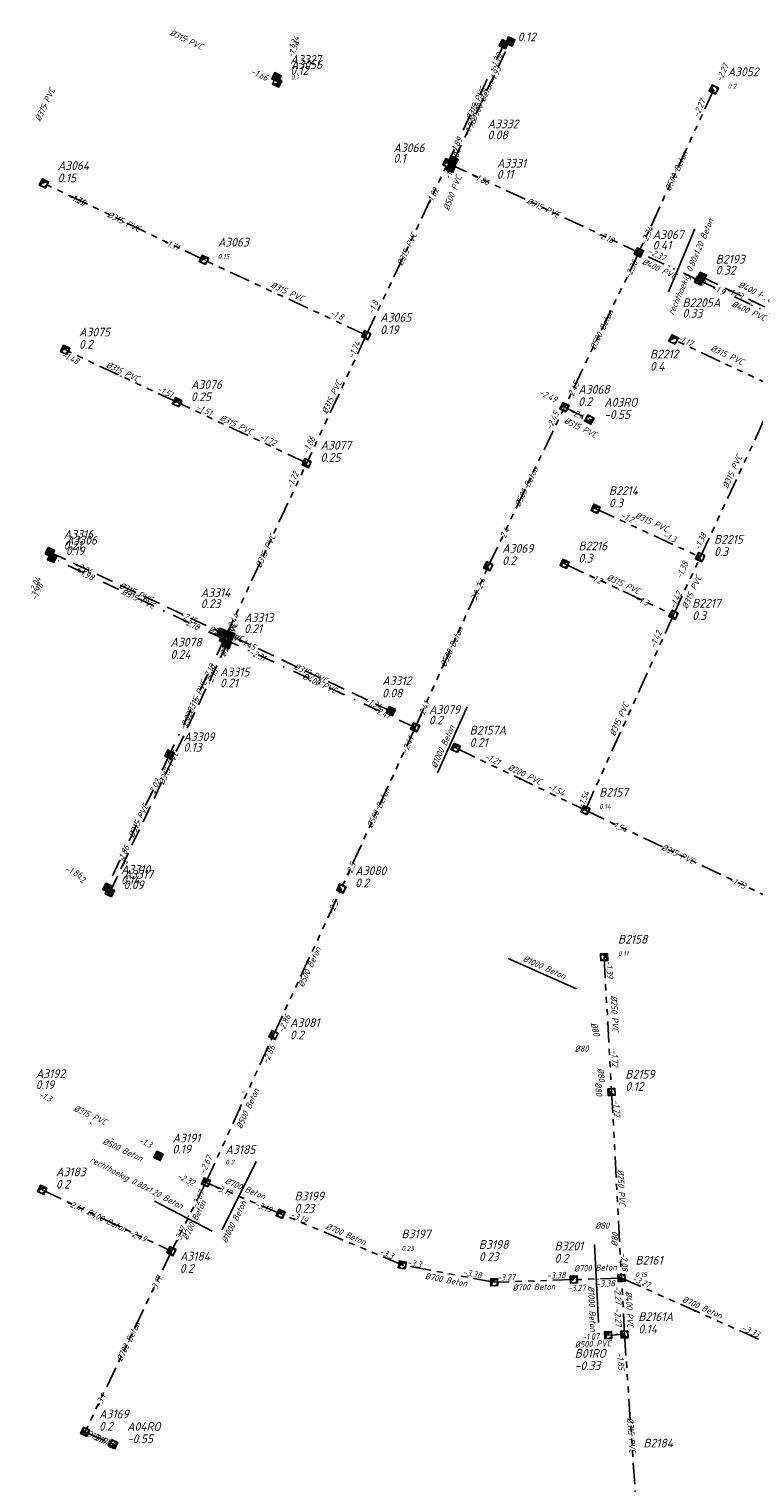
# Model space of a CAD drawing. Header units: metres. Extents: x 153906 to 154973, y 473035 to 474039.
# Tile 6 of 18: x 153908 to 154115, y 473621 to 474036. Entities that reach past the tile are written whole.
import ezdxf
from ezdxf.enums import TextEntityAlignment as Align

# ---------------------------------------------------------------- set-up
doc = ezdxf.new("R2010")
doc.units = ezdxf.units.M
for name, pattern in [('RI-GWA', [18.45, 6, -1.8, 1.75, -1.8, 1.75, -1.8, 1.75, -1.8]), ('RI-HWA', [7.4, 5, -2.4]), ('RI-VWA', [11, 5, -3, 0, -3])]:
    doc.linetypes.add(name, pattern=pattern)
doc.layers.get('0').update_dxf_attribs({"linetype": 'CONTINUOUS'})
for name, color, linetype, lineweight in [('R-OI-KW-KUNSTWERK_DUIKER-G', 170, 'CONTINUOUS', 25), ('R-OI-RI-BOB-T18', 6, 'CONTINUOUS', 18), ('R-OI-RI-GWA_PUTDEKSELHOOGTE-T25', 10, 'CONTINUOUS', 25), ('R-OI-RI-GWA_PUTNUMMER-T25', 10, 'CONTINUOUS', 25), ('R-OI-RI-GWA_RIOOLPUT_INSPECTIEPUT-S', 10, 'CONTINUOUS', 25), ('R-OI-RI-GWA_TRANSPORTLEIDING-G', 10, 'RI-GWA', 25), ('R-OI-RI-HWA_PUTDEKSELHOOGTE-T25', 150, 'CONTINUOUS', 25), ('R-OI-RI-HWA_PUTNUMMER-T25', 150, 'CONTINUOUS', 25), ('R-OI-RI-HWA_RIOOLPUT_INSPECTIEPUT-S', 150, 'CONTINUOUS', 25), ('R-OI-RI-HWA_TRANSPORTLEIDING-G', 150, 'RI-HWA', 25), ('R-OI-RI-STROOMRICHTING-G', 251, 'CONTINUOUS', 25), ('R-OI-RI-VWA_PUTDEKSELHOOGTE-T25', 34, 'CONTINUOUS', 25), ('R-OI-RI-VWA_PUTNUMMER-T25', 34, 'CONTINUOUS', 25), ('R-OI-RI-VWA_RIOOLPUT_INSPECTIEPUT-S', 34, 'CONTINUOUS', 25), ('R-OI-RI-VWA_TRANSPORTLEIDING-G', 34, 'RI-VWA', 25)]:
    doc.layers.add(name, color=color, linetype=linetype, lineweight=lineweight)
doc.layers.add('R-OI-RI-DIAMETER_RIOOL-T18', color=6, linetype='CONTINUOUS')
doc.styles.add('NLCS-ISO-M500-T25', font='NLCS-ISO.ttf', dxfattribs={"height": 1.25})
doc.styles.add('NLCS-ISO-M750-T18_CURSIEF', font='NLCS-ISO.ttf', dxfattribs={"oblique": 15, "height": 1.35})
doc.styles.add('NLCS-ISO-M750-T25_CURSIEF', font='NLCS-ISO.ttf', dxfattribs={"oblique": 15, "height": 1.875})

# ---------------------------------------------------------------- blocks, each defined once
blk = doc.blocks.new('N-SRI-PUT_GWA-SO')
blk.add_hatch(color=256).paths.add_polyline_path([(1.41, 1.41, 0.664858), (-2, 0.02), (-2, -0.02, 0.196534), (-1.41, -1.41)])
at = {"lineweight": -3, "flags": 128}
blk.add_lwpolyline([(2, -2), (2, 2), (-2, 2), (-2, -2)], close=True, dxfattribs=at)
at = {"lineweight": -3}
blk.add_circle((0, 0), 2, dxfattribs=at)
blk = doc.blocks.new('N-SRI-PUT_VWA-SO')
h = blk.add_hatch(color=256)
edge = h.paths.add_edge_path()
edge.add_arc((0, 0), 2, 0, 360)
at = {"flags": 128}
blk.add_lwpolyline([(-2, 2), (2, 2), (2, -2), (-2, -2)], close=True, dxfattribs=at)
at = {"lineweight": -3, "flags": 128}
blk.add_lwpolyline([(2, -2), (2, 2), (-2, 2), (-2, -2)], close=True, dxfattribs=at)
at = {"lineweight": -3}
blk.add_circle((0, 0), 2, dxfattribs=at)
blk = doc.blocks.new('N-SRI-PUT_HWA-SO')
h = blk.add_hatch(color=256)
h.dxf.hatch_style = 1
h.paths.add_polyline_path([(-2, 0, 1), (2, 0, 1)])
at = {"lineweight": -3, "flags": 128}
blk.add_lwpolyline([(-2, -2), (2, -2), (2, 2), (-2, 2)], close=True, dxfattribs=at)
at = {"lineweight": -3}
blk.add_circle((0, 0), 2, dxfattribs=at)

msp = doc.modelspace()

# ---------------------------------------------------------------- linework, layer by layer
at = {"layer": 'R-OI-KW-KUNSTWERK_DUIKER-G'}
for points in [[(154098.2, 473978.95, 0), (154090.61, 473960.95, 0)], [(154033.11, 473842.36, 0), (154024.56, 473823.48, 0)], [(154044.82, 473770.43, 0), (154064.33, 473761.82, 0)], [(153972.81, 473712.51, 0), (153963.07, 473692.98, 0)], [(153960.23, 473692.6, 0), (153943.71, 473701.1, 0)], [(154069.44, 473688.73, 0), (154070.63, 473666.53, 0)]]:
    msp.add_polyline3d(points, dxfattribs=at)
at = {"layer": 'R-OI-RI-GWA_TRANSPORTLEIDING-G'}
for points in [[(154103.57, 474018.69, 0), (154082.16, 473972.18, 0)], [(154004.26, 473948.52, 0), (154027.49, 473997.7, 0)], [(154027.49, 473997.7, 0), (154082.16, 473972.18, 0)], [(153957.85, 473970.03, 0), (153912.1, 473991.9, 0)], [(154082.16, 473972.18, 0), (154060.87, 473927.98, 0)], [(154004.26, 473948.52, 0), (153957.85, 473970.03, 0)], [(154004.26, 473948.52, 0), (153987.21, 473912.01, 0)], [(154122.09, 473933.21, 0), (154092.02, 473947.29, 0)], [(153950.18, 473929.37, 0), (153918.17, 473944.34, 0)], [(154099.71, 473885.13, 0), (154122.09, 473933.21, 0)], [(153987.21, 473912.01, 0), (153950.18, 473929.37, 0)], [(154039.13, 473882.52, 0), (154060.87, 473927.98, 0)], [(154060.87, 473927.98, 0), (154068.29, 473924.29, 0)], [(153963.65, 473861.66, 0), (153987.21, 473912.01, 0)], [(154069.65, 473899.03, 0), (154099.71, 473885.13, 0)], [(154092.05, 473868.63, 0), (154099.71, 473885.13, 0)], [(154018.2, 473836.5, 0), (154039.13, 473882.52, 0)], [(154060.95, 473883.24, 0), (154092.05, 473868.63, 0)], [(154066.86, 473812.87, 0), (154092.05, 473868.63, 0)], [(154018.2, 473836.5, 0), (153997.13, 473790.48, 0)], [(154029.84, 473830.62, 0), (154066.86, 473812.87, 0)], [(154066.86, 473812.87, 0), (154119.9, 473787.71, 0)], [(153977.73, 473748.62, 0), (153997.13, 473790.48, 0)], [(154072.24, 473770.89, 0), (154074.35, 473732.33, 0)], [(153958.41, 473706.51, 0), (153977.73, 473748.62, 0)], [(154074.35, 473732.33, 0), (154077.22, 473679.19, 0)], [(153958.41, 473706.51, 0), (153948.55, 473686.85, 0)], [(153979.8, 473697.53, 0), (153958.41, 473706.51, 0)], [(153911.59, 473704.42, 0), (153948.55, 473686.85, 0)], [(154014.65, 473682.89, 0), (153979.8, 473697.53, 0)], [(153948.55, 473686.85, 0), (153923.89, 473635.26, 0)], [(154040.8, 473677.99, 0), (154014.65, 473682.89, 0)], [(154063.57, 473678.74, 0), (154040.8, 473677.99, 0)], [(154077.22, 473679.19, 0), (154063.57, 473678.74, 0)], [(154077.22, 473679.19, 0), (154119.58, 473660.3, 0)], [(154078.05, 473663.09, 0), (154077.22, 473679.19, 0)], [(154078.05, 473663.09, 0), (154073.4, 473662.9, 0)], [(154078.05, 473663.09, 0), (154081.98, 473605.49, 0)], [(153923.89, 473635.26, 0), (153931.9, 473631.7, 0)]]:
    msp.add_polyline3d(points, dxfattribs=at)
at = {"layer": 'R-OI-RI-HWA_TRANSPORTLEIDING-G'}
for points in [[(154029.2, 473998.34, 0), (154045.42, 474032.43, 0)], [(154028.39, 473996.26, 0), (154029.2, 473998.34, 0)], [(154100.19, 473965.17, 0), (154129.1, 473951.34, 0)], [(153913.8, 473886.58, 0), (153962.92, 473863.54, 0)], [(153930.96, 473789.44, 0), (153964.44, 473860.31, 0)], [(153965.36, 473862.76, 0), (153962.92, 473863.54, 0)], [(153964.44, 473860.31, 0), (153965.36, 473862.76, 0)], [(154011.29, 473841.13, 0), (153965.36, 473862.76, 0)]]:
    msp.add_polyline3d(points, dxfattribs=at)
at = {"layer": 'R-OI-RI-VWA_TRANSPORTLEIDING-G'}
for points in [[(154043.57, 474031.67, 0), (154027.49, 473997.7, 0)], [(154099.41, 473964.16, 0), (154082.16, 473972.18, 0)], [(154099.41, 473964.16, 0), (154129.59, 473950.16, 0)], [(153963.65, 473861.66, 0), (153914.46, 473884.88, 0)], [(153963.65, 473861.66, 0), (153948.01, 473828.74, 0)], [(154018.2, 473836.5, 0), (153963.65, 473861.66, 0)], [(153948.01, 473828.74, 0), (153930.19, 473790.83, 0)]]:
    msp.add_polyline3d(points, dxfattribs=at)

# ---------------------------------------------------------------- block references
at = {"layer": 'R-OI-RI-GWA_RIOOLPUT_INSPECTIEPUT-S'}
for p, xscale, yscale, zscale, rotation in [((153978.75, 474020.74), 0.5, 0.5, 0.5, 154.6994424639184), ((154103.57, 474018.69), 0.5, 0.5, 0.5, 64.59177398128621), ((154027.49, 473997.7), 0.5, 0.5, 0.5, 334.9767957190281), ((153912.1, 473991.9), 0.5, 0.5, 0.5, 334.4475684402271), ((153957.85, 473970.03), 0.4999999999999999, 0.4999999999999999, 0.4999999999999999, 335.1364521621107), ((154004.26, 473948.52), 0.5, 0.5, 0.5, 64.71645660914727), ((154092.02, 473947.29), 0.4999999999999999, 0.4999999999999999, 0.4999999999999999, 334.9108520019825), ((153918.17, 473944.34), 0.5, 0.5, 0.5, 334.9359948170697), ((153950.18, 473929.37), 0.5, 0.5, 0.5, 334.8824693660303), ((154060.87, 473927.98), 0.5, 0.5, 0.5, 333.5369535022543), ((154068.02, 473924.42), 0.5, 0.5, 0.5, 153.5369535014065), ((153987.21, 473912.01), 0.5, 0.5, 0.5, 64.96764439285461), ((154069.81, 473898.96), 0.5, 0.5, 0.5, 335.1754345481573), ((154099.71, 473885.13), 0.5, 0.5, 0.5, 65.04452208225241), ((154039.13, 473882.52), 0.5, 0.5, 0.5, 64.44342453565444), ((154060.95, 473883.24), 0.5, 0.5, 0.5, 334.8325116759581), ((154092.05, 473868.63), 0.5, 0.5, 0.5, 65.09176204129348), ((153963.65, 473861.66), 0.4999999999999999, 0.4999999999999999, 0.4999999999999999, 64.92301981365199), ((154018.2, 473836.5), 0.5, 0.5, 0.5, 65.54216483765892), ((154029.84, 473830.62), 0.5, 0.5, 0.5, 334.3836537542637), ((154066.86, 473812.87), 0.5, 0.5, 0.5, 334.6222561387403), ((153997.13, 473790.48), 0.5, 0.5, 0.5, 65.39958935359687), ((154072.24, 473770.89), 0.5, 0.5, 0.5, 273.1320966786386), ((153977.73, 473748.62), 0.5, 0.5, 0.5, 65.13465451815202), ((154074.35, 473732.33), 0.5, 0.5, 0.5, 93.13209667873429), ((153958.41, 473706.51), 0.5, 0.5, 0.5, 337.217138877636), ((153911.59, 473704.42), 0.5, 0.5, 0.5, 334.5801733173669), ((153979.8, 473697.53), 0.5, 0.5, 0.5, 337.2189918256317), ((153948.55, 473686.85), 0.5, 0.5, 0.5, 63.36504754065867), ((154014.53, 473682.94), 0.4999999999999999, 0.4999999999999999, 0.4999999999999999, 349.2742669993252), ((154040.8, 473677.99), 0.4999999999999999, 0.4999999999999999, 0.4999999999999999, 1.881090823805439), ((154063.57, 473678.74), 0.5, 0.5, 0.5, 1.888188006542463), ((154077.22, 473679.19), 0.4999999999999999, 0.4999999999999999, 0.4999999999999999, 93.0914430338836), ((154073.4, 473662.9), 0.5, 0.5, 0.5, 2.339816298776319), ((154078.05, 473663.09), 0.5, 0.5, 0.5, 92.95114501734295), ((153923.89, 473635.26), 0.5, 0.5, 0.5, 64.45221847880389), ((153931.9, 473631.7), 0.5, 0.5, 0.5, 156.0375110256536)]:
    msp.add_blockref('N-SRI-PUT_GWA-SO', p, dxfattribs=dict(at, xscale=xscale, yscale=yscale, zscale=zscale, rotation=rotation))
at = {"layer": 'R-OI-RI-HWA_RIOOLPUT_INSPECTIEPUT-S'}
for p, xscale, yscale, zscale, rotation in [((154045.42, 474032.43), 0.4999999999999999, 0.4999999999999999, 0.4999999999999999, 65.09825086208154), ((153978.59, 474022.21), 0.5, 0.5, 0.5, 63.97462389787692), ((154028.39, 473996.26), 0.5, 0.5, 0.5, 68.71359488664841), ((154029.2, 473998.34), 0.5, 0.5, 0.5, 64.55414040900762), ((154100.19, 473965.17), 0.4999999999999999, 0.4999999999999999, 0.4999999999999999, 334.4352661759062), ((153913.8, 473886.58), 0.5, 0.5, 0.5, 334.8709403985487), ((153962.92, 473863.54), 0.5, 0.5, 0.5, 342.2137081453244), ((153964.44, 473860.31), 0.5, 0.5, 0.5, 69.41063136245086), ((153965.36, 473862.76), 0.5, 0.5, 0.5, 334.7853593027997), ((154011.29, 473841.13), 0.5, 0.5, 0.5, 154.7853593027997), ((153930.96, 473789.44), 0.5, 0.5, 0.5, 64.70900289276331), ((153944.9, 473714.08), 0.5, 0.5, 0.5, 154.8046649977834)]:
    msp.add_blockref('N-SRI-PUT_HWA-SO', p, dxfattribs=dict(at, xscale=xscale, yscale=yscale, zscale=zscale, rotation=rotation))
at = {"layer": 'R-OI-RI-VWA_RIOOLPUT_INSPECTIEPUT-S'}
for p, xscale, yscale, zscale, rotation in [((154043.57, 474031.67), 0.5, 0.5, 0.5, 64.53201391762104), ((154082.16, 473972.18), 0.5, 0.5, 0.5, 335.0526022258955), ((154099.41, 473964.16), 0.5, 0.5, 0.5, 335.1262012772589), ((153914.46, 473884.88), 0.4999999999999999, 0.4999999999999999, 0.4999999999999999, 334.7337868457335), ((153948.01, 473828.74), 0.5, 0.5, 0.5, 64.58802187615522), ((153930.32, 473790.66), 0.5, 0.5, 0.5, 65.34561495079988)]:
    msp.add_blockref('N-SRI-PUT_VWA-SO', p, dxfattribs=dict(at, xscale=xscale, yscale=yscale, zscale=zscale, rotation=rotation))

# ---------------------------------------------------------------- texts
at = {"layer": 'R-OI-RI-BOB-T18', "style": 'NLCS-ISO-M750-T18_CURSIEF', "oblique": 15}
for s, rotation, p in [('-1.34', 64.1713, (153983, 474028.96)), ('-1.34', 64.1713, (153983.13, 474027.51)), ('-1.78', 64.7442, (154041.05, 474024.01)), ('-1.66', 334.7899, (153971.09, 474023.25)), ('-2.27', 65.3172, (154099.14, 474010.63)), ('-1.96', 64.7442, (154033.54, 474005.13)), ('-2.04', 68.7549, (154029.52, 473996.41)), ('-1.86', 334.7899, (154034.31, 473993.41)), ('-1.65', 334.2169, (153918.88, 473987.55)), ('-1.71', 335.3628, (153918.94, 473987.63)), ('-2.36', 64.1713, (154079.59, 473964.54)), ('-2.3', 334.7899, (154096.83, 473964.25)), ('-1.23', 334.2169, (154106.97, 473960.82)), ('-1.8', 64.7442, (154006.17, 473954.4)), ('-1.74', 64.7442, (154000.54, 473941.69)), ('-1.17', 334.7899, (154092.92, 473947.16)), ('-1.48', 334.7899, (153916.96, 473942.32)), ('-1.51', 334.7899, (153955.45, 473927.36)), ('-2.49', 333.6439, (154062.28, 473926.16)), ('-1.72', 64.7442, (153982.94, 473904.51)), ('-1.2', 335.3628, (154076.78, 473896.43)), ('-2.4', 64.1713, (154043.48, 473889.3)), ('-2.04', 334.7899, (153920.62, 473882.28)), ('-1.98', 334.7899, (153921.27, 473880.56)), ('-1.38', 65.3172, (154094.27, 473878.76)), ('-2.4', 65.3172, (154036.73, 473874.82)), ('-1.2', 334.7899, (154067.76, 473878.94)), ('-2.94', 69.3279, (153965.61, 473860.57)), ('-1.42', 65.8901, (154086.74, 473858.98)), ('-2.94', 342.2383, (153963.22, 473862.39)), ('-2.31', 335.3628, (153970.5, 473857.4)), ('-1.34', 334.7899, (154003.63, 473843.64)), ('-2.02', 64.7442, (153952.35, 473835.54)), ('-2.41', 65.3172, (154015.78, 473828.81)), ('-1.21', 334.2169, (154037.86, 473827.59)), ('-1.54', 334.7899, (154073.66, 473808.54)), ('-1.86', 64.7442, (153934.5, 473797.65)), ('-2', 64.7442, (153935.28, 473796.25)), ('-2.5', 65.3172, (153994.67, 473782.8)), ('-1.39', 272.9104, (154072.81, 473769.8)), ('-2.86', 65.3172, (153976.05, 473740.25)), ('-1.72', 272.9104, (154074.83, 473730.13)), ('-1.3', 334.7899, (153939.06, 473717.87)), ('-3.17', 337.0817, (153960.69, 473704.47)), ('-2.41', 334.7899, (153918.39, 473700.08)), ('-3.17', 63.5983, (153950.68, 473688.86)), ('-3.19', 337.0817, (153982.36, 473696.66)), ('-3.3', 349.1138, (154015.79, 473682.87)), ('-3.27', 1.7189, (154041.59, 473678.43)), ('-3.27', 1.7189, (154061.72, 473675.37)), ('-3.27', 335.9358, (154080.09, 473678.41)), ('-2.27', 272.9104, (154075.17, 473670.57)), ('-3.1', 64.1713, (153928.24, 473642.04)), ('-3.14', 335.9358, (153925.48, 473633.46))]:
    msp.add_text(s, height=1.8, rotation=rotation, dxfattribs=at).set_placement(p)
for s, rotation, p in [('-2.27', 64.7442, (154107.91, 474025.49)), ('-1.93', 64.7442, (154042.89, 474024.78)), ('-1.89', 64.7442, (154031.82, 474004.5)), ('-1.96', 68.7549, (154029.93, 473997.45)), ('-1.82', 64.7442, (154024.98, 473990.04)), ('-2.18', 334.7899, (154074.48, 473974.66)), ('-2.34', 65.3172, (154086.41, 473979.03)), ('-1.71', 334.2169, (153950.2, 473972.58)), ('-2.37', 334.7899, (154089.33, 473969.68)), ('-1.9', 335.3628, (154106.25, 473959.88)), ('-1.8', 335.3628, (153997.22, 473952.72)), ('-2.45', 64.1713, (154065.24, 473934.75)), ('-1.51', 334.7899, (153948.44, 473930.59)), ('-2.49', 333.6439, (154058.28, 473929.23)), ('-2.45', 64.1713, (154059.43, 473926.18)), ('-1.72', 334.7899, (153977.99, 473916.79)), ('-1.86', 64.7442, (153989.72, 473919)), ('-1.3', 335.3628, (154092.31, 473889.25)), ('-1.38', 65.3172, (154101.63, 473891.5)), ('-2.04', 65.3172, (153911.35, 473878.9)), ('-1.98', 65.3172, (153912, 473877.2)), ('-3.1', 65.3172, (154036.69, 473874.84)), ('-1.3', 334.7899, (154084.38, 473871.13)), ('-1.42', 65.3172, (154094.58, 473874.78)), ('-2.15', 334.7899, (153955.25, 473866.04)), ('-2.44', 64.7442, (153967.94, 473868.48)), ('-2.18', 334.7899, (153955.99, 473864.17)), ('-2.94', 342.2383, (153964.45, 473862)), ('-2.94', 69.3279, (153966.07, 473861.79)), ('-1.45', 334.7899, (153972.18, 473858.45)), ('-2.18', 64.7442, (153961.12, 473854.01)), ('-2.15', 64.7442, (153961.93, 473852.65)), ('-2.41', 65.3172, (154022.42, 473843.36)), ('-2.41', 335.3628, (154010.52, 473838.94)), ('-2.02', 64.7442, (153945.51, 473821.07)), ('-1.54', 334.2169, (154060.45, 473816.76)), ('-1.54', 65.8901, (154068.14, 473817.8)), ('-2.5', 65.3172, (154001.37, 473797.34)), ('-1.86', 334.7899, (153922.53, 473793.35)), ('-2', 334.7899, (153923.29, 473791.94)), ('-1.73', 334.7899, (154112.25, 473790.23)), ('-2.86', 65.3172, (153982.75, 473753.89)), ('-1.72', 272.9104, (154074.54, 473739.52)), ('-1.3', 334.7899, (153913.81, 473729.43)), ('-2.67', 65.3172, (153960.29, 473713.58)), ('-2.32', 334.7899, (153954.73, 473705.46)), ('-2.67', 63.5983, (153958.07, 473703.61)), ('-3.19', 337.0817, (153976.74, 473697.73)), ('-2.49', 334.7899, (153940.9, 473689.38)), ('-3.3', 337.0817, (154011.58, 473684.53)), ('-2.08', 272.9104, (154077.3, 473681.15)), ('-3.38', 349.1138, (154037, 473679.03)), ('-3.17', 64.1713, (153946, 473679.2)), ('-3.38', 1.7189, (154061.22, 473679.19)), ('-3.38', 1.7189, (154075.34, 473676.82)), ('-2.27', 272.9104, (154075.4, 473671.74)), ('-3.33', 335.9358, (154116.15, 473662.13)), ('-1.07', 2.2918, (154070.83, 473661.66)), ('-1.85', 274.0563, (154076.28, 473652.81)), ('-3.14', 335.9358, (153929.49, 473631.68))]:
    msp.add_text(s, height=1.8, rotation=rotation, dxfattribs=at).set_placement(p, align=Align.RIGHT)
at = {"layer": 'R-OI-RI-DIAMETER_RIOOL-T18', "style": 'NLCS-ISO-M750-T18_CURSIEF', "oblique": 15}
for s, rotation, p in [('%%C315 PVC', 334.7899, (153952.83, 474032.99)), ('%%C315 PVC', 64.7442, (153912.4, 474014.4)), ('%%C315 PVC', 64.7442, (154035.53, 474014.68)), ('%%C500 Beton', 64.7442, (154037.31, 474015.38)), ('%%C500 Beton', 65.3172, (154092.86, 473995.43)), ('%%C500 PVC', 68.7549, (154028.85, 473989.19)), ('%%C315 PVC', 334.7899, (154054.83, 473984.94)), ('%%C315 PVC', 334.2169, (153934.98, 473980.96)), ('rechthoekig 0.80x1.20 Beton', 67.0361, (154096.99, 473968.1)), ('%%C315 PVC', 64.7442, (154015.88, 473973.11)), ('%%C400 PVC', 334.7899, (154087.97, 473967.51)), ('%%C315 PVC', 335.3628, (153981.69, 473961.01)), ('%%C400 PVC', 334.2169, (154115.48, 473960.9)), ('%%C500 Beton', 64.1713, (154071.52, 473950.08)), ('%%C400 PVC', 335.3628, (154113.6, 473955.48)), ('%%C315 PVC', 334.7899, (154107.42, 473942.91)), ('%%C315 PVC', 334.7899, (153934.65, 473938.12)), ('%%C315 PVC', 64.7442, (153994.36, 473930.82)), ('%%C315 PVC', 334.7899, (153967.15, 473922.98)), ('%%C315 PVC', 333.6439, (154065.5, 473922.14)), ('%%C315 PVC', 65.3172, (154108.85, 473909.53)), ('%%C500 Beton', 64.1713, (154050, 473905.25)), ('%%C315 PVC', 335.3628, (154085.85, 473895.17)), ('%%C315 PVC', 64.7442, (153975.43, 473886.84)), ('%%C315 PVC', 334.7899, (153938.36, 473875.06)), ('%%C315 PVC', 334.7899, (154077.74, 473877.44)), ('%%C315 PVC', 65.3172, (154097.27, 473875.1)), ('%%C315 PVC', 334.7899, (153939.05, 473873.27)), ('%%C315 PVC', 342.2383, (153964.14, 473863.15)), ('%%C315 PVC', 69.3279, (153964.9, 473861.53)), ('%%C500 Beton', 65.3172, (154028.67, 473859.51)), ('%%C315 PVC', 334.7899, (153988.33, 473851.95)), ('%%C400 PVC', 335.3628, (153990.92, 473849.08)), ('%%C315 PVC', 64.7442, (153955.83, 473845.2)), ('%%C315 PVC', 65.8901, (154076.53, 473838.8)), ('%%C1000 Beton', 65.8901, (154026.11, 473830.98)), ('%%C315 PVC', 64.7442, (153947.7, 473824.87)), ('%%C200 PVC', 334.2169, (154049.59, 473823.07)), ('%%C500 Beton', 65.3172, (154007.67, 473813.49)), ('%%C315 PVC', 64.7442, (153939.1, 473809.79)), ('%%C315 PVC', 334.7899, (154093.38, 473800.29)), ('%%C500 Beton', 65.3172, (153987.98, 473768.02)), ('%%C1000 Beton', 335.9358, (154055.12, 473767.99)), ('%%C250 PVC', 272.9104, (154075.28, 473754.74)), ('%%C80 ', 284.9425, (154069.83, 473749.75)), ('%%C80 ', 1.7189, (154066.32, 473744.71)), ('%%C80 ', 276.9211, (154071.44, 473736.72)), ('%%C500 Beton', 65.3172, (153970.32, 473727.57)), ('%%C80 ', 274.6293, (154070.72, 473732.63)), ('%%C315 PVC', 334.7899, (153925.36, 473725.75)), ('%%C500 Beton', 334.7899, (153934.62, 473715.85)), ('rechthoekig 0.80x1.20 Beton', 332.498, (153938.63, 473706.43)), ('%%C700 Beton', 337.0817, (153969.64, 473704.76)), ('%%C250 PVC', 272.9104, (154077.17, 473705.04)), ('%%C400 Beton', 334.7899, (153930.07, 473695.63)), ('%%C700 Beton', 63.5983, (153955.02, 473695.74)), ('%%C1000 Beton', 63.5983, (153966.4, 473695.24)), ('%%C700 Beton', 337.0817, (153998.43, 473691.75)), ('%%C80 ', 359.427, (154072.2, 473694.16)), ('%%C80 ', 86.5166, (154075.28, 473690.73)), ('%%C700 Beton', 1.7189, (154069.7, 473682.09)), ('%%C700 Beton', 349.1138, (154027.05, 473678.7)), ('%%C700 Beton', 1.7189, (154052.12, 473676.62)), ('%%C1000 Beton', 272.9104, (154068.82, 473670.39)), ('%%C400 PVC', 272.9104, (154079.54, 473670.22)), ('%%C700 Beton', 335.9358, (154100.26, 473670.83)), ('%%C700 Beton', 64.1713, (153936.22, 473661.05)), ('%%C500 PVC', 2.2918, (154069.01, 473660.38)), ('%%C315 PVC', 335.9358, (153927.89, 473633.48)), ('%%C315 PVC', 274.0563, (154080.02, 473634.29))]:
    msp.add_text(s, height=1.8, rotation=rotation, dxfattribs=at).set_placement(p, align=Align.MIDDLE_CENTER)
at = {"layer": 'R-OI-RI-GWA_PUTDEKSELHOOGTE-T25', "style": 'NLCS-ISO-M750-T25_CURSIEF', "oblique": 15}
for s, height, p in [('0.2', 1.35, (154107.52, 474019.01)), ('0.15', 2.5, (153916.05, 473992.22)), ('0.15', 1.35, (153961.8, 473970.35)), ('0.19', 2.5, (154008.21, 473948.84)), ('0.2', 2.5, (153922.12, 473944.66)), ('0.4', 2.5, (154085.33, 473938.38)), ('0.25', 2.5, (153954.13, 473929.69)), ('0.2', 2.5, (154064.82, 473928.3)), ('-0.55', 2.5, (154072.24, 473924.61)), ('0.25', 2.5, (153991.16, 473912.33)), ('0.3', 2.5, (154073.6, 473899.35)), ('0.2', 2.5, (154043.08, 473882.84)), ('0.3', 2.5, (154064.9, 473883.57)), ('0.3', 2.5, (154103.66, 473885.45)), ('0.3', 2.5, (154097.39, 473867.17)), ('0.24', 2.5, (153948.26, 473856.07)), ('0.2', 2.5, (154022.15, 473837.32)), ('0.21', 2.5, (154033.79, 473830.94)), ('0.14', 1.35, (154070.81, 473813.19)), ('0.2', 2.5, (154001.08, 473790.8)), ('0.11', 1.35, (154076.19, 473771.21)), ('0.2', 2.5, (153982.43, 473747.37)), ('0.12', 2.5, (154078.3, 473732.65)), ('0.2', 1.35, (153963.97, 473711.63)), ('0.2', 2.5, (153915.53, 473704.74)), ('0.23', 2.5, (153983.75, 473697.85)), ('0.23', 1.35, (154014.31, 473687.03)), ('0.23', 2.5, (154036.43, 473684.01)), ('0.2', 2.5, (154058.08, 473683.57)), ('0.2', 2.5, (153950.95, 473680.66)), ('0.15', 1.35, (154081.17, 473679.51)), ('0.14', 2.5, (154082, 473663.41)), ('-0.33', 2.5, (154063.84, 473652.91)), ('0.2', 2.5, (153927.84, 473635.58)), ('-0.55', 2.5, (153935.85, 473632.02))]:
    msp.add_text(s, height=height, dxfattribs=at).set_placement(p)
at = {"layer": 'R-OI-RI-GWA_PUTNUMMER-T25', "style": 'NLCS-ISO-M750-T25_CURSIEF', "oblique": 15}
for s, p in [('A3052', (154107.52, 474022.52)), ('A3064', (153916.05, 473995.73)), ('A3063', (153961.8, 473973.86)), ('A3065', (154008.21, 473952.35)), ('A3075', (153922.12, 473948.17)), ('B2212', (154085.33, 473941.89)), ('A3076', (153954.13, 473933.2)), ('A3068', (154064.82, 473931.81)), ('A03RO', (154072.24, 473928.12)), ('A3077', (153991.16, 473915.84)), ('B2214', (154073.6, 473902.87)), ('B2216', (154064.9, 473887.08)), ('B2215', (154103.66, 473888.96)), ('A3069', (154043.08, 473886.36)), ('B2217', (154097.39, 473870.69)), ('A3078', (153948.26, 473859.59)), ('A3079', (154022.15, 473840.33)), ('B2157A', (154033.79, 473834.45)), ('B2157', (154070.81, 473816.7)), ('A3080', (154001.08, 473794.31)), ('B2158', (154076.19, 473774.72)), ('A3081', (153982.43, 473750.89)), ('B2159', (154078.3, 473736.16)), ('A3185', (153963.97, 473714.64)), ('A3183', (153915.53, 473708.25)), ('B3199', (153983.75, 473701.36)), ('B3197', (154014.31, 473690.54)), ('B3198', (154036.43, 473687.52)), ('A3184', (153950.95, 473684.17)), ('B3201', (154058.08, 473687.09)), ('B2161', (154081.17, 473683.02)), ('B2161A', (154082, 473666.92)), ('B01RO', (154063.84, 473656.42)), ('A3169', (153927.84, 473639.09)), ('A04RO', (153935.85, 473635.53)), ('B2184', (154083.46, 473630.8))]:
    msp.add_text(s, height=2.5, dxfattribs=at).set_placement(p)
at = {"layer": 'R-OI-RI-HWA_PUTDEKSELHOOGTE-T25', "style": 'NLCS-ISO-M750-T25_CURSIEF', "oblique": 15}
for s, p in [('0.12', (153982.53, 474022.9)), ('0.08', (154038.9, 474004.49)), ('0.11', (154041.56, 473993.25)), ('0.32', (154104.13, 473965.86)), ('0.21', (153917.75, 473887.27)), ('0.23', (153956.92, 473870.58)), ('0.21', (153969.31, 473863.45)), ('0.21', (153962.42, 473847.92)), ('0.08', (154008.79, 473845.06)), ('0.19', (153909.76, 473733.16)), ('0.19', (153948.85, 473714.77))]:
    msp.add_text(s, height=2.5, dxfattribs=at).set_placement(p)
at = {"layer": 'R-OI-RI-HWA_PUTNUMMER-T25', "style": 'NLCS-ISO-M750-T25_CURSIEF', "oblique": 15}
for s, p in [('A3327', (153982.53, 474026.05)), ('A3332', (154038.9, 474007.63)), ('A3331', (154041.56, 473996.39)), ('B2193', (154104.13, 473969)), ('A3316', (153917.75, 473890.42)), ('A3314', (153956.92, 473873.73)), ('A3313', (153969.31, 473866.59)), ('A3315', (153962.42, 473851.07)), ('A3312', (154008.79, 473848.57)), ('A3192', (153909.76, 473736.31)), ('A3191', (153948.85, 473717.92))]:
    msp.add_text(s, height=2.5, dxfattribs=at).set_placement(p)
at = {"layer": 'R-OI-RI-STROOMRICHTING-G', "style": 'NLCS-ISO-M500-T25'}
for rotation, p in [(154.6986, (153952.85, 474032.99)), (64.7442, (153912.4, 474014.4)), (244.653, (154035.53, 474014.68)), (244.653, (154037.31, 474015.38)), (248.6637, (154028.79, 473997.3)), (245.2259, (154092.86, 473995.43)), (334.7899, (154054.83, 473984.94)), (334.2169, (153934.98, 473980.96)), (64.7442, (154015.88, 473973.11)), (334.7899, (153958.18, 473970.21)), (155.2716, (154090.79, 473968.17)), (335.3628, (154114.5, 473957.16)), (334.2169, (154114.64, 473958.25)), (244.08, (154071.52, 473950.08)), (334.7899, (154107.05, 473940.25)), (334.7899, (153934.18, 473936.85)), (245.2259, (153995.73, 473930.27)), (333.6439, (154064.58, 473926.13)), (334.7899, (153968.7, 473920.69)), (245.2259, (154110.9, 473909.17)), (64.1713, (154050, 473905.25)), (335.3628, (154084.68, 473892.08)), (244.653, (153975.43, 473886.84)), (245.2259, (154095.88, 473876.88)), (334.7899, (153938.36, 473875.06)), (334.7899, (153939.05, 473873.27)), (334.7899, (154076.5, 473875.94)), (342.2383, (153964.14, 473863.15)), (69.3279, (153964.9, 473861.53)), (245.7989, (154028.67, 473859.51)), (154.6986, (153988.33, 473851.95)), (335.3628, (153990.92, 473849.08)), (64.7442, (153955.83, 473845.2)), (245.7989, (154079.45, 473840.75)), (64.7442, (153947.7, 473824.87)), (334.2169, (154048.35, 473821.74)), (64.7442, (153939.1, 473809.79)), (245.2259, (154007.67, 473813.49)), (334.7899, (154093.38, 473800.29)), (245.2259, (153987.43, 473769.55)), (272.9104, (154073.3, 473751.61)), (245.2259, (153969.2, 473732.19)), (65.3172, (153968.07, 473727.57)), (154.6986, (153925.36, 473723.28)), (334.7899, (153931.92, 473718.97)), (337.0817, (153969.11, 473702.02)), (272.9104, (154075.79, 473705.76)), (334.7899, (153930.07, 473695.63)), (243.5071, (153953.48, 473696.68)), (337.0817, (153997.23, 473690.21)), (349.1138, (154027.72, 473680.44)), (1.7189, (154052.18, 473678.37)), (1.7189, (154070.39, 473678.97)), (92.8192, (154077.64, 473671.14)), (335.9358, (154098.4, 473669.74)), (64.1713, (153936.22, 473661.05)), (182.2006, (154075.73, 473662.99)), (335.9358, (153927.89, 473633.48)), (93.9651, (154080.02, 473634.29))]:
    msp.add_text('>', height=1.25, rotation=rotation, dxfattribs=at).set_placement(p, align=Align.MIDDLE_CENTER)
at = {"layer": 'R-OI-RI-VWA_PUTDEKSELHOOGTE-T25', "style": 'NLCS-ISO-M750-T25_CURSIEF', "oblique": 15}
for s, height, p in [('0.12', 2.5, (154047.52, 474032.49)), ('0.1', 1.35, (153982.7, 474021.56)), ('0.1', 2.5, (154011.98, 473997.81)), ('0.41', 2.5, (154086.11, 473973)), ('0.33', 2.5, (154094.63, 473953.55)), ('0.19', 2.5, (153918.4, 473885.69)), ('0.13', 2.5, (153951.96, 473829.56)), ('0.14', 2.5, (153934.14, 473791.65)), ('0.09', 2.5, (153934.9, 473790.26))]:
    msp.add_text(s, height=height, dxfattribs=at).set_placement(p)
at = {"layer": 'R-OI-RI-VWA_PUTNUMMER-T25', "style": 'NLCS-ISO-M750-T25_CURSIEF', "oblique": 15}
for s, p in [('A3056', (153982.7, 474024.57)), ('A3066', (154011.98, 474000.83)), ('A3067', (154086.11, 473976.01)), ('B2205A', (154094.63, 473956.57)), ('A3306', (153918.4, 473888.71)), ('A3309', (153951.96, 473832.57)), ('A3310', (153934.14, 473794.67)), ('A3317', (153934.9, 473793.27))]:
    msp.add_text(s, height=2.5, dxfattribs=at).set_placement(p)

doc.saveas('drawing.dxf')
